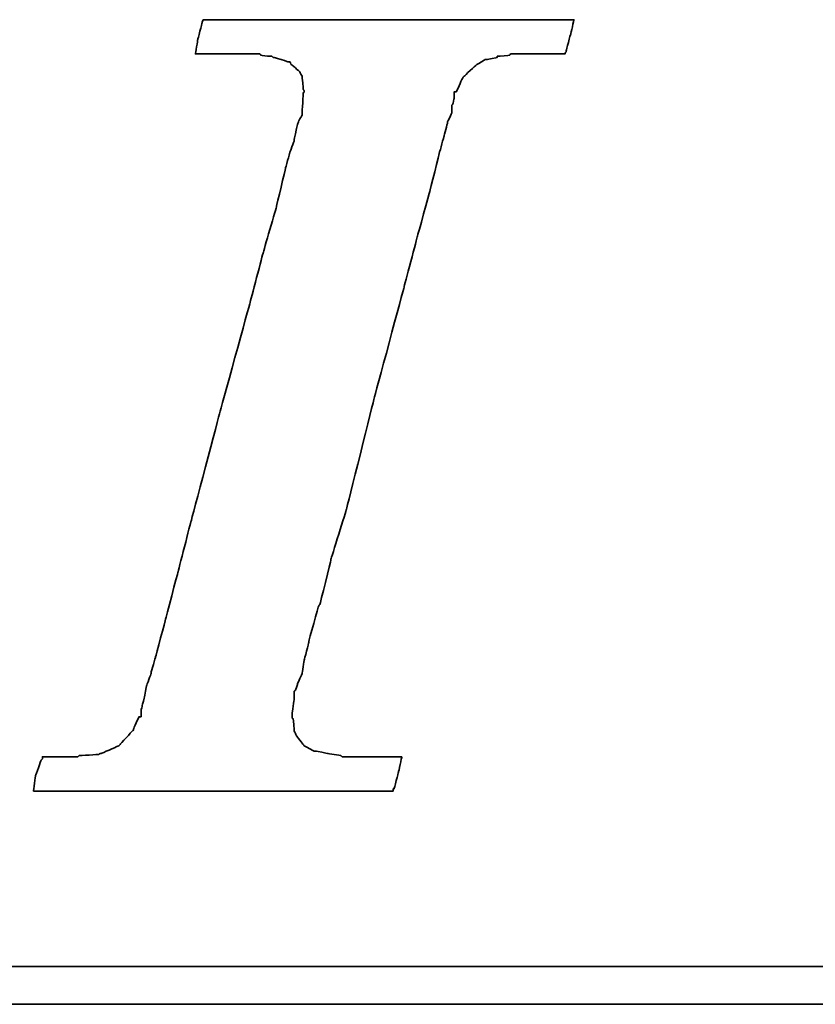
# Model space of a CAD drawing. Header units: millimetres. Extents: x 346 to 653, y 73 to 195.
# Tile 32 of 51: x 581.1 to 582.98, y 107.77 to 110.09. Entities that reach past the tile are written whole.
import ezdxf

# ---------------------------------------------------------------- set-up
doc = ezdxf.new("R2010")
doc.units = ezdxf.units.MM
doc.header["$LTSCALE"] = 0.15
doc.layers.add('DIM', color=4, linetype='CONTINUOUS')
doc.layers.add('layer 1', color=7, linetype='CONTINUOUS')

# ---------------------------------------------------------------- blocks, each defined once
blk = doc.blocks.new('TBI MOTION logo(完整正式版)')
at = {"layer": 'layer 1', "color": 22, "lineweight": 35}
for points, knots in [([(-40.59125, -7.94375), (-40.59125, -7.94375), (-40.97375, -7.94375), (-40.97375, -7.94375), (-40.97375, -7.94375), (-40.97375, -7.94375), (-41.38125, -7.94375), (-41.38125, -7.94375), (-41.38125, -7.94375), (-41.38125, -7.94375), (-41.54875, -7.94375), (-41.54875, -7.94375), (-41.54875, -7.94375), (-41.54875, -7.94375), (-41.59875, -7.94375), (-41.59875, -7.94375), (-41.59875, -7.94375), (-41.59875, -7.94375), (-41.88375, -7.94375), (-41.88375, -7.94375), (-41.88375, -7.94375), (-41.88375, -7.94375), (-41.90875, -7.91875), (-41.90875, -7.91875), (-41.90875, -7.91875), (-41.90875, -7.91875), (-42.19875, -7.87125), (-42.19875, -7.87125), (-42.19875, -7.87125), (-42.19875, -7.87125), (-42.43875, -7.82375), (-42.43875, -7.82375), (-42.43875, -7.82375), (-42.43875, -7.82375), (-42.45875, -7.82375), (-42.45875, -7.82375), (-42.45875, -7.82375), (-42.45875, -7.82375), (-42.48625, -7.82375), (-42.48625, -7.82375), (-42.48625, -7.82375), (-42.48625, -7.82375), (-42.67625, -7.72375), (-42.67625, -7.72375), (-42.67625, -7.72375), (-42.67625, -7.72375), (-42.70125, -7.70375), (-42.70125, -7.70375), (-42.70125, -7.70375), (-42.70125, -7.70375), (-42.72375, -7.67875), (-42.72375, -7.67875), (-42.72375, -7.67875), (-42.72375, -7.67875), (-42.86875, -7.48875), (-42.86875, -7.48875), (-42.86875, -7.48875), (-42.86875, -7.48875), (-42.89375, -7.43875), (-42.89375, -7.43875), (-42.89375, -7.43875), (-42.89375, -7.43875), (-42.91875, -7.38875), (-42.91875, -7.38875), (-42.91875, -7.38875), (-42.91875, -7.38875), (-42.93875, -7.12875), (-42.93875, -7.12875), (-42.93875, -7.12875), (-42.93875, -7.12875), (-42.96375, -7.10375), (-42.96375, -7.10375), (-42.96375, -7.10375), (-42.96375, -7.10375), (-42.96375, -7.05375), (-42.96375, -7.05375), (-42.96375, -7.05375), (-42.96375, -7.05375), (-42.96375, -7.00875), (-42.96375, -7.00875), (-42.96375, -7.00875), (-42.96375, -7.00875), (-42.91875, -6.69625), (-42.91875, -6.69625), (-42.91875, -6.69625), (-42.91875, -6.69625), (-42.91875, -6.62375), (-42.91875, -6.62375), (-42.91875, -6.62375), (-42.91875, -6.62375), (-42.91875, -6.59625), (-42.91875, -6.59625), (-42.91875, -6.59625), (-42.91875, -6.59625), (-42.91875, -6.57375), (-42.91875, -6.57375), (-42.91875, -6.57375), (-42.91875, -6.57375), (-42.91875, -6.52875), (-42.91875, -6.52875), (-42.91875, -6.52875), (-42.91875, -6.52875), (-42.89375, -6.50375), (-42.89375, -6.50375), (-42.89375, -6.50375), (-42.89375, -6.50375), (-42.84375, -6.38375), (-42.84375, -6.38375), (-42.84375, -6.38375), (-42.84375, -6.38375), (-42.84375, -6.35875), (-42.84375, -6.35875), (-42.84375, -6.35875), (-42.84375, -6.35875), (-42.74625, -6.14375), (-42.74625, -6.14375), (-42.74625, -6.14375), (-42.74625, -6.14375), (-42.70125, -5.85375), (-42.70125, -5.85375), (-42.70125, -5.85375), (-42.70125, -5.85375), (-42.60375, -5.47125), (-42.60375, -5.47125), (-42.60375, -5.47125), (-42.60375, -5.47125), (-42.60375, -5.44875), (-42.60375, -5.44875), (-42.60375, -5.44875), (-42.60375, -5.44875), (-42.38875, -4.67875), (-42.38875, -4.67875), (-42.38875, -4.67875), (-42.38875, -4.67875), (-42.36375, -4.65375), (-42.36375, -4.65375), (-42.36375, -4.65375), (-42.36375, -4.65375), (-42.12375, -3.69625), (-42.12375, -3.69625), (-42.12375, -3.69625), (-42.12375, -3.69625), (-42.12375, -3.67374), (-42.12375, -3.67374), (-42.12375, -3.67374), (-42.12375, -3.67374), (-41.78875, -2.59374), (-41.78875, -2.59374), (-41.78875, -2.59374), (-41.78875, -2.59374), (-41.18875, -0.19375), (-41.18875, -0.19375), (-41.18875, -0.19375), (-41.18875, -0.19375), (-40.54375, 2.20624), (-40.54375, 2.20624), (-40.54375, 2.20624), (-40.54375, 2.20624), (-40.25375, 3.30875), (-40.25375, 3.30875), (-40.25375, 3.30875), (-40.25375, 3.30875), (-39.98875, 4.27125), (-39.98875, 4.27125), (-39.98875, 4.27125), (-39.98875, 4.27125), (-39.77375, 5.13125), (-39.77375, 5.13125), (-39.77375, 5.13125), (-39.77375, 5.13125), (-39.67875, 5.47125), (-39.67875, 5.47125), (-39.67875, 5.47125), (-39.67875, 5.47125), (-39.60375, 5.75625), (-39.60375, 5.75625), (-39.60375, 5.75625), (-39.60375, 5.75625), (-39.60375, 5.78125), (-39.60375, 5.78125), (-39.60375, 5.78125), (-39.60375, 5.78125), (-39.50875, 5.97125), (-39.50875, 5.97125), (-39.50875, 5.97125), (-39.50875, 5.97125), (-39.50875, 6.13875), (-39.50875, 6.13875), (-39.50875, 6.13875), (-39.50875, 6.13875), (-39.48625, 6.16625), (-39.48625, 6.16625), (-39.48625, 6.16625), (-39.48625, 6.16625), (-39.46125, 6.28625), (-39.46125, 6.28625), (-39.46125, 6.28625), (-39.46125, 6.28625), (-39.46125, 6.42625), (-39.46125, 6.42625), (-39.46125, 6.42625), (-39.46125, 6.42625), (-39.41375, 6.42625), (-39.41375, 6.42625), (-39.41375, 6.42625), (-39.41375, 6.42625), (-39.29375, 6.69125), (-39.29375, 6.69125), (-39.29375, 6.69125), (-39.29375, 6.69125), (-39.26875, 6.74125), (-39.26875, 6.74125), (-39.26875, 6.74125), (-39.26875, 6.74125), (-39.24375, 6.76625), (-39.24375, 6.76625), (-39.24375, 6.76625), (-39.24375, 6.76625), (-38.98375, 7.00624), (-38.98375, 7.00624), (-38.98375, 7.00624), (-38.98375, 7.00624), (-38.95625, 7.02624), (-38.95625, 7.02624), (-38.95625, 7.02624), (-38.95625, 7.02624), (-38.78875, 7.12624), (-38.78875, 7.12624), (-38.78875, 7.12624), (-38.78875, 7.12624), (-38.76375, 7.12624), (-38.76375, 7.12624), (-38.76375, 7.12624), (-38.76375, 7.12624), (-38.74375, 7.12624), (-38.74375, 7.12624), (-38.74375, 7.12624), (-38.74375, 7.12624), (-38.52875, 7.17125), (-38.52875, 7.17125), (-38.52875, 7.17125), (-38.52875, 7.17125), (-38.52875, 7.19624), (-38.52875, 7.19624), (-38.52875, 7.19624), (-38.52875, 7.19624), (-38.50375, 7.19624), (-38.50375, 7.19624), (-38.50375, 7.19624), (-38.50375, 7.19624), (-38.26125, 7.21875), (-38.26125, 7.21875), (-38.26125, 7.21875), (-38.26125, 7.21875), (-38.23875, 7.24624), (-38.23875, 7.24624), (-38.23875, 7.24624), (-38.23875, 7.24624), (-38.21625, 7.24624), (-38.21625, 7.24624), (-38.21625, 7.24624), (-38.21625, 7.24624), (-38.18875, 7.24624), (-38.18875, 7.24624), (-38.18875, 7.24624), (-38.18875, 7.24624), (-37.90375, 7.24624), (-37.90375, 7.24624), (-37.90375, 7.24624), (-37.90375, 7.24624), (-37.85375, 7.24624), (-37.85375, 7.24624), (-37.85375, 7.24624), (-37.85375, 7.24624), (-37.75875, 7.24624), (-37.75875, 7.24624), (-37.75875, 7.24624), (-37.75875, 7.24624), (-37.42375, 7.24624), (-37.42375, 7.24624), (-37.42375, 7.24624), (-37.42375, 7.24624), (-37.08875, 7.24624), (-37.08875, 7.24624), (-37.08875, 7.24624), (-37.08875, 7.24624), (-37.06375, 7.24624), (-37.06375, 7.24624), (-37.06375, 7.24624), (-37.06375, 7.24624), (-37.06375, 7.26624), (-37.06375, 7.26624), (-37.06375, 7.26624), (-37.06375, 7.26624), (-37.03875, 7.29125), (-37.03875, 7.29125), (-37.03875, 7.29125), (-37.03875, 7.29125), (-37.03875, 7.31625), (-37.03875, 7.31625), (-37.03875, 7.31625), (-37.03875, 7.31625), (-36.94125, 7.67625), (-36.94125, 7.67625), (-36.94125, 7.67625), (-36.94125, 7.67625), (-36.86875, 7.98625), (-36.86875, 7.98625), (-36.86875, 7.98625), (-36.86875, 7.98625), (-36.98875, 7.98625), (-36.98875, 7.98625), (-36.98875, 7.98625), (-36.98875, 7.98625), (-37.42375, 7.98625), (-37.42375, 7.98625), (-37.42375, 7.98625), (-37.42375, 7.98625), (-37.94875, 7.98625), (-37.94875, 7.98625), (-37.94875, 7.98625), (-37.94875, 7.98625), (-38.57375, 7.98625), (-38.57375, 7.98625), (-38.57375, 7.98625), (-38.57375, 7.98625), (-39.29375, 7.98625), (-39.29375, 7.98625), (-39.29375, 7.98625), (-39.29375, 7.98625), (-40.82875, 7.98625), (-40.82875, 7.98625), (-40.82875, 7.98625), (-40.82875, 7.98625), (-42.36375, 7.98625), (-42.36375, 7.98625), (-42.36375, 7.98625), (-42.36375, 7.98625), (-43.08375, 7.98625), (-43.08375, 7.98625), (-43.08375, 7.98625), (-43.08375, 7.98625), (-43.70875, 7.98625), (-43.70875, 7.98625), (-43.70875, 7.98625), (-43.70875, 7.98625), (-44.23375, 7.98625), (-44.23375, 7.98625), (-44.23375, 7.98625), (-44.23375, 7.98625), (-44.66875, 7.98625), (-44.66875, 7.98625), (-44.66875, 7.98625), (-44.66875, 7.98625), (-44.88375, 7.98625), (-44.88375, 7.98625), (-44.88375, 7.98625), (-44.88375, 7.98625), (-44.90875, 7.94125), (-44.90875, 7.94125), (-44.90875, 7.94125), (-44.90875, 7.94125), (-44.90875, 7.91625), (-44.90875, 7.91625), (-44.90875, 7.91625), (-44.90875, 7.91625), (-45.00375, 7.55625), (-45.00375, 7.55625), (-45.00375, 7.55625), (-45.00375, 7.55625), (-45.05375, 7.24624), (-45.05375, 7.24624), (-45.05375, 7.24624), (-45.05375, 7.24624), (-44.61875, 7.24624), (-44.61875, 7.24624), (-44.61875, 7.24624), (-44.61875, 7.24624), (-44.11375, 7.24624), (-44.11375, 7.24624), (-44.11375, 7.24624), (-44.11375, 7.24624), (-43.99375, 7.24624), (-43.99375, 7.24624), (-43.99375, 7.24624), (-43.99375, 7.24624), (-43.94625, 7.24624), (-43.94625, 7.24624), (-43.94625, 7.24624), (-43.94625, 7.24624), (-43.92374, 7.24624), (-43.92374, 7.24624), (-43.92374, 7.24624), (-43.92374, 7.24624), (-43.65875, 7.24624), (-43.65875, 7.24624), (-43.65875, 7.24624), (-43.65875, 7.24624), (-43.63875, 7.21875), (-43.63875, 7.21875), (-43.63875, 7.21875), (-43.63875, 7.21875), (-43.46875, 7.19624), (-43.46875, 7.19624), (-43.46875, 7.19624), (-43.46875, 7.19624), (-43.39875, 7.19624), (-43.39875, 7.19624), (-43.39875, 7.19624), (-43.39875, 7.19624), (-43.37125, 7.17125), (-43.37125, 7.17125), (-43.37125, 7.17125), (-43.37125, 7.17125), (-43.34875, 7.17125), (-43.34875, 7.17125), (-43.34875, 7.17125), (-43.34875, 7.17125), (-43.20375, 7.12624), (-43.20375, 7.12624), (-43.20375, 7.12624), (-43.20375, 7.12624), (-43.05875, 7.07624), (-43.05875, 7.07624), (-43.05875, 7.07624), (-43.05875, 7.07624), (-43.01375, 7.07624), (-43.01375, 7.07624), (-43.01375, 7.07624), (-43.01375, 7.07624), (-42.98875, 7.02624), (-42.98875, 7.02624), (-42.98875, 7.02624), (-42.98875, 7.02624), (-42.79875, 6.86125), (-42.79875, 6.86125), (-42.79875, 6.86125), (-42.79875, 6.86125), (-42.77375, 6.81125), (-42.77375, 6.81125), (-42.77375, 6.81125), (-42.77375, 6.81125), (-42.74625, 6.76625), (-42.74625, 6.76625), (-42.74625, 6.76625), (-42.74625, 6.76625), (-42.72375, 6.47625), (-42.72375, 6.47625), (-42.72375, 6.47625), (-42.72375, 6.47625), (-42.70125, 6.45124), (-42.70125, 6.45124), (-42.70125, 6.45124), (-42.70125, 6.45124), (-42.70125, 6.42625), (-42.70125, 6.42625), (-42.70125, 6.42625), (-42.70125, 6.42625), (-42.72375, 6.40625), (-42.72375, 6.40625), (-42.72375, 6.40625), (-42.72375, 6.40625), (-42.74625, 5.97125), (-42.74625, 5.97125), (-42.74625, 5.97125), (-42.74625, 5.97125), (-42.74625, 5.94625), (-42.74625, 5.94625), (-42.74625, 5.94625), (-42.74625, 5.94625), (-42.74625, 5.92625), (-42.74625, 5.92625), (-42.74625, 5.92625), (-42.74625, 5.92625), (-42.77375, 5.87625), (-42.77375, 5.87625), (-42.77375, 5.87625), (-42.77375, 5.87625), (-42.81875, 5.80625), (-42.81875, 5.80625), (-42.81875, 5.80625), (-42.81875, 5.80625), (-42.86875, 5.63625), (-42.86875, 5.63625), (-42.86875, 5.63625), (-42.86875, 5.63625), (-42.91875, 5.39625), (-42.91875, 5.39625), (-42.91875, 5.39625), (-42.91875, 5.39625), (-42.91875, 5.37124), (-42.91875, 5.37124), (-42.91875, 5.37124), (-42.91875, 5.37124), (-43.01375, 5.10874), (-43.01375, 5.10874), (-43.01375, 5.10874), (-43.01375, 5.10874), (-43.10875, 4.77124), (-43.10875, 4.77124), (-43.10875, 4.77124), (-43.10875, 4.77124), (-43.29875, 3.95625), (-43.29875, 3.95625), (-43.29875, 3.95625), (-43.29875, 3.95625), (-43.58875, 2.95125), (-43.58875, 2.95125), (-43.58875, 2.95125), (-43.58875, 2.95125), (-43.87375, 1.87125), (-43.87375, 1.87125), (-43.87375, 1.87125), (-43.87375, 1.87125), (-44.52625, -0.50374), (-44.52625, -0.50374), (-44.52625, -0.50374), (-44.52625, -0.50374), (-45.14875, -2.85375), (-45.14875, -2.85375), (-45.14875, -2.85375), (-45.14875, -2.85375), (-45.43375, -3.95875), (-45.43375, -3.95875), (-45.43375, -3.95875), (-45.43375, -3.95875), (-45.69875, -4.96875), (-45.69875, -4.96875), (-45.69875, -4.96875), (-45.69875, -4.96875), (-45.91375, -5.78375), (-45.91375, -5.78375), (-45.91375, -5.78375), (-45.91375, -5.78375), (-46.01375, -6.11875), (-46.01375, -6.11875), (-46.01375, -6.11875), (-46.01375, -6.11875), (-46.01375, -6.14375), (-46.01375, -6.14375), (-46.01375, -6.14375), (-46.01375, -6.14375), (-46.10875, -6.40875), (-46.10875, -6.40875), (-46.10875, -6.40875), (-46.10875, -6.40875), (-46.15375, -6.64875), (-46.15375, -6.64875), (-46.15375, -6.64875), (-46.15375, -6.64875), (-46.20375, -6.83875), (-46.20375, -6.83875), (-46.20375, -6.83875), (-46.20375, -6.83875), (-46.22875, -6.93375), (-46.22875, -6.93375), (-46.22875, -6.93375), (-46.22875, -6.93375), (-46.22875, -7.07875), (-46.22875, -7.07875), (-46.22875, -7.07875), (-46.22875, -7.07875), (-46.27375, -7.07875), (-46.27375, -7.07875), (-46.27375, -7.07875), (-46.27375, -7.07875), (-46.39375, -7.34375), (-46.39375, -7.34375), (-46.39375, -7.34375), (-46.39375, -7.34375), (-46.39375, -7.36875), (-46.39375, -7.36875), (-46.39375, -7.36875), (-46.39375, -7.36875), (-46.42125, -7.38875), (-46.42125, -7.38875), (-46.42125, -7.38875), (-46.42125, -7.38875), (-46.68375, -7.67875), (-46.68375, -7.67875), (-46.68375, -7.67875), (-46.68375, -7.67875), (-46.70875, -7.70375), (-46.70875, -7.70375), (-46.70875, -7.70375), (-46.70875, -7.70375), (-46.75375, -7.72375), (-46.75375, -7.72375), (-46.75375, -7.72375), (-46.75375, -7.72375), (-47.08875, -7.87125), (-47.08875, -7.87125), (-47.08875, -7.87125), (-47.08875, -7.87125), (-47.11625, -7.87125), (-47.11625, -7.87125), (-47.11625, -7.87125), (-47.11625, -7.87125), (-47.13875, -7.89375), (-47.13875, -7.89375), (-47.13875, -7.89375), (-47.13875, -7.89375), (-47.56875, -7.91875), (-47.56875, -7.91875), (-47.56875, -7.91875), (-47.56875, -7.91875), (-47.59625, -7.94375), (-47.59625, -7.94375), (-47.59625, -7.94375), (-47.59625, -7.94375), (-47.64375, -7.94375), (-47.64375, -7.94375), (-47.64375, -7.94375), (-47.64375, -7.94375), (-47.73625, -7.94375), (-47.73625, -7.94375), (-47.73625, -7.94375), (-47.73625, -7.94375), (-48.07375, -7.94375), (-48.07375, -7.94375), (-48.07375, -7.94375), (-48.07375, -7.94375), (-48.36125, -7.94375), (-48.36125, -7.94375), (-48.36125, -7.94375), (-48.36125, -7.94375), (-48.36125, -7.96625), (-48.36125, -7.96625), (-48.36125, -7.96625), (-48.36125, -7.96625), (-48.36125, -7.99125), (-48.36125, -7.99125), (-48.36125, -7.99125), (-48.36125, -7.99125), (-48.38875, -8.01375), (-48.38875, -8.01375), (-48.38875, -8.01375), (-48.38875, -8.01375), (-48.50875, -8.34875), (-48.50875, -8.34875), (-48.50875, -8.34875), (-48.50875, -8.34875), (-48.55375, -8.68625), (-48.55375, -8.68625), (-48.55375, -8.68625), (-48.55375, -8.68625), (-48.45875, -8.68625), (-48.45875, -8.68625), (-48.45875, -8.68625), (-48.45875, -8.68625), (-48.07375, -8.68625), (-48.07375, -8.68625), (-48.07375, -8.68625), (-48.07375, -8.68625), (-47.52375, -8.68625), (-47.52375, -8.68625), (-47.52375, -8.68625), (-47.52375, -8.68625), (-46.92375, -8.68625), (-46.92375, -8.68625), (-46.92375, -8.68625), (-46.92375, -8.68625), (-46.25375, -8.68625), (-46.25375, -8.68625), (-46.25375, -8.68625), (-46.25375, -8.68625), (-46.20375, -8.68625), (-46.20375, -8.68625), (-46.20375, -8.68625), (-46.20375, -8.68625), (-44.71375, -8.68625), (-44.71375, -8.68625), (-44.71375, -8.68625), (-44.71375, -8.68625), (-43.22875, -8.68625), (-43.22875, -8.68625), (-43.22875, -8.68625), (-43.22875, -8.68625), (-42.55875, -8.68625), (-42.55875, -8.68625), (-42.55875, -8.68625), (-42.55875, -8.68625), (-42.50875, -8.68625), (-42.50875, -8.68625), (-42.50875, -8.68625), (-42.50875, -8.68625), (-41.93375, -8.68625), (-41.93375, -8.68625), (-41.93375, -8.68625), (-41.93375, -8.68625), (-41.38125, -8.68625), (-41.38125, -8.68625), (-41.38125, -8.68625), (-41.38125, -8.68625), (-40.97375, -8.68625), (-40.97375, -8.68625), (-40.97375, -8.68625), (-40.97375, -8.68625), (-40.78125, -8.68625), (-40.78125, -8.68625), (-40.78125, -8.68625), (-40.78125, -8.68625), (-40.78125, -8.63875), (-40.78125, -8.63875), (-40.78125, -8.63875), (-40.78125, -8.63875), (-40.75875, -8.63875), (-40.75875, -8.63875), (-40.75875, -8.63875), (-40.75875, -8.63875), (-40.66375, -8.27875), (-40.66375, -8.27875), (-40.66375, -8.27875), (-40.66375, -8.27875), (-40.59125, -7.94375), (-40.59125, -7.94375)], [0, 0, 0, 0, 0.00558659, 0.00558659, 0.00558659, 0.0055866, 0.01117318, 0.01117318, 0.01117318, 0.01117319, 0.01675978, 0.01675978, 0.01675978, 0.01675979, 0.02234637, 0.02234637, 0.02234637, 0.02234638, 0.02793296, 0.02793296, 0.02793296, 0.02793297, 0.03351955, 0.03351955, 0.03351955, 0.03351956, 0.03910615, 0.03910615, 0.03910615, 0.03910616, 0.04469274, 0.04469274, 0.04469274, 0.04469275, 0.05027933, 0.05027933, 0.05027933, 0.05027934, 0.05586592, 0.05586592, 0.05586592, 0.05586593, 0.06145251, 0.06145251, 0.06145251, 0.06145252, 0.06703911, 0.06703911, 0.06703911, 0.06703912, 0.0726257, 0.0726257, 0.0726257, 0.07262571, 0.07821229, 0.07821229, 0.07821229, 0.0782123, 0.08379888, 0.08379888, 0.08379888, 0.08379889, 0.08938547, 0.08938547, 0.08938547, 0.08938548, 0.09497207, 0.09497207, 0.09497207, 0.09497208, 0.10055866, 0.10055866, 0.10055866, 0.10055867, 0.10614525, 0.10614525, 0.10614525, 0.10614526, 0.11173184, 0.11173184, 0.11173184, 0.11173185, 0.11731844, 0.11731844, 0.11731844, 0.11731845, 0.12290503, 0.12290503, 0.12290503, 0.12290504, 0.12849162, 0.12849162, 0.12849162, 0.12849163, 0.13407821, 0.13407821, 0.13407821, 0.13407822, 0.1396648, 0.1396648, 0.1396648, 0.13966481, 0.1452514, 0.1452514, 0.1452514, 0.14525141, 0.15083799, 0.15083799, 0.15083799, 0.150838, 0.15642458, 0.15642458, 0.15642458, 0.15642459, 0.16201117, 0.16201117, 0.16201117, 0.16201118, 0.16759777, 0.16759777, 0.16759777, 0.16759778, 0.17318436, 0.17318436, 0.17318436, 0.17318437, 0.17877095, 0.17877095, 0.17877095, 0.17877096, 0.18435754, 0.18435754, 0.18435754, 0.18435755, 0.18994413, 0.18994413, 0.18994413, 0.18994414, 0.19553073, 0.19553073, 0.19553073, 0.19553074, 0.20111732, 0.20111732, 0.20111732, 0.20111733, 0.20670391, 0.20670391, 0.20670391, 0.20670392, 0.2122905, 0.2122905, 0.2122905, 0.21229051, 0.21787709, 0.21787709, 0.21787709, 0.2178771, 0.22346369, 0.22346369, 0.22346369, 0.2234637, 0.22905028, 0.22905028, 0.22905028, 0.22905029, 0.23463687, 0.23463687, 0.23463687, 0.23463688, 0.24022346, 0.24022346, 0.24022346, 0.24022347, 0.24581006, 0.24581006, 0.24581006, 0.24581007, 0.25139665, 0.25139665, 0.25139665, 0.25139666, 0.25698324, 0.25698324, 0.25698324, 0.25698325, 0.26256983, 0.26256983, 0.26256983, 0.26256984, 0.26815642, 0.26815642, 0.26815642, 0.26815643, 0.27374302, 0.27374302, 0.27374302, 0.27374303, 0.27932961, 0.27932961, 0.27932961, 0.27932962, 0.2849162, 0.2849162, 0.2849162, 0.28491621, 0.29050279, 0.29050279, 0.29050279, 0.2905028, 0.29608939, 0.29608939, 0.29608939, 0.2960894, 0.30167598, 0.30167598, 0.30167598, 0.30167599, 0.30726257, 0.30726257, 0.30726257, 0.30726258, 0.31284916, 0.31284916, 0.31284916, 0.31284917, 0.31843575, 0.31843575, 0.31843575, 0.31843576, 0.32402235, 0.32402235, 0.32402235, 0.32402236, 0.32960894, 0.32960894, 0.32960894, 0.32960895, 0.33519553, 0.33519553, 0.33519553, 0.33519554, 0.34078212, 0.34078212, 0.34078212, 0.34078213, 0.34636872, 0.34636872, 0.34636872, 0.34636873, 0.35195531, 0.35195531, 0.35195531, 0.35195532, 0.3575419, 0.3575419, 0.3575419, 0.35754191, 0.36312849, 0.36312849, 0.36312849, 0.3631285, 0.36871508, 0.36871508, 0.36871508, 0.36871509, 0.37430168, 0.37430168, 0.37430168, 0.37430169, 0.37988827, 0.37988827, 0.37988827, 0.37988828, 0.38547486, 0.38547486, 0.38547486, 0.38547487, 0.39106145, 0.39106145, 0.39106145, 0.39106146, 0.39664804, 0.39664804, 0.39664804, 0.39664805, 0.40223464, 0.40223464, 0.40223464, 0.40223465, 0.40782123, 0.40782123, 0.40782123, 0.40782124, 0.41340782, 0.41340782, 0.41340782, 0.41340783, 0.41899441, 0.41899441, 0.41899441, 0.41899442, 0.42458101, 0.42458101, 0.42458101, 0.42458102, 0.4301676, 0.4301676, 0.4301676, 0.43016761, 0.43575419, 0.43575419, 0.43575419, 0.4357542, 0.44134078, 0.44134078, 0.44134078, 0.44134079, 0.44692737, 0.44692737, 0.44692737, 0.44692738, 0.45251397, 0.45251397, 0.45251397, 0.45251398, 0.45810056, 0.45810056, 0.45810056, 0.45810057, 0.46368715, 0.46368715, 0.46368715, 0.46368716, 0.46927374, 0.46927374, 0.46927374, 0.46927375, 0.47486034, 0.47486034, 0.47486034, 0.47486035, 0.48044693, 0.48044693, 0.48044693, 0.48044694, 0.48603352, 0.48603352, 0.48603352, 0.48603353, 0.49162011, 0.49162011, 0.49162011, 0.49162012, 0.4972067, 0.4972067, 0.4972067, 0.49720671, 0.5027933, 0.5027933, 0.5027933, 0.50279331, 0.50837989, 0.50837989, 0.50837989, 0.5083799, 0.51396648, 0.51396648, 0.51396648, 0.51396649, 0.51955307, 0.51955307, 0.51955307, 0.51955308, 0.52513966, 0.52513966, 0.52513966, 0.52513967, 0.53072626, 0.53072626, 0.53072626, 0.53072627, 0.53631285, 0.53631285, 0.53631285, 0.53631286, 0.54189944, 0.54189944, 0.54189944, 0.54189945, 0.54748603, 0.54748603, 0.54748603, 0.54748604, 0.55307263, 0.55307263, 0.55307263, 0.55307264, 0.55865922, 0.55865922, 0.55865922, 0.55865923, 0.56424581, 0.56424581, 0.56424581, 0.56424582, 0.5698324, 0.5698324, 0.5698324, 0.56983241, 0.57541899, 0.57541899, 0.57541899, 0.575419, 0.58100559, 0.58100559, 0.58100559, 0.5810056, 0.58659218, 0.58659218, 0.58659218, 0.58659219, 0.59217877, 0.59217877, 0.59217877, 0.59217878, 0.59776536, 0.59776536, 0.59776536, 0.59776537, 0.60335196, 0.60335196, 0.60335196, 0.60335197, 0.60893855, 0.60893855, 0.60893855, 0.60893856, 0.61452514, 0.61452514, 0.61452514, 0.61452515, 0.62011173, 0.62011173, 0.62011173, 0.62011174, 0.62569832, 0.62569832, 0.62569832, 0.62569833, 0.63128492, 0.63128492, 0.63128492, 0.63128493, 0.63687151, 0.63687151, 0.63687151, 0.63687152, 0.6424581, 0.6424581, 0.6424581, 0.64245811, 0.64804469, 0.64804469, 0.64804469, 0.6480447, 0.65363128, 0.65363128, 0.65363128, 0.65363129, 0.65921788, 0.65921788, 0.65921788, 0.65921789, 0.66480447, 0.66480447, 0.66480447, 0.66480448, 0.67039106, 0.67039106, 0.67039106, 0.67039107, 0.67597765, 0.67597765, 0.67597765, 0.67597766, 0.68156425, 0.68156425, 0.68156425, 0.68156426, 0.68715084, 0.68715084, 0.68715084, 0.68715085, 0.69273743, 0.69273743, 0.69273743, 0.69273744, 0.69832402, 0.69832402, 0.69832402, 0.69832403, 0.70391061, 0.70391061, 0.70391061, 0.70391062, 0.70949721, 0.70949721, 0.70949721, 0.70949722, 0.7150838, 0.7150838, 0.7150838, 0.71508381, 0.72067039, 0.72067039, 0.72067039, 0.7206704, 0.72625698, 0.72625698, 0.72625698, 0.72625699, 0.73184358, 0.73184358, 0.73184358, 0.73184359, 0.73743017, 0.73743017, 0.73743017, 0.73743018, 0.74301676, 0.74301676, 0.74301676, 0.74301677, 0.74860335, 0.74860335, 0.74860335, 0.74860336, 0.75418994, 0.75418994, 0.75418994, 0.75418995, 0.75977654, 0.75977654, 0.75977654, 0.75977655, 0.76536313, 0.76536313, 0.76536313, 0.76536314, 0.77094972, 0.77094972, 0.77094972, 0.77094973, 0.77653631, 0.77653631, 0.77653631, 0.77653632, 0.78212291, 0.78212291, 0.78212291, 0.78212292, 0.7877095, 0.7877095, 0.7877095, 0.78770951, 0.79329609, 0.79329609, 0.79329609, 0.7932961, 0.79888268, 0.79888268, 0.79888268, 0.79888269, 0.80446927, 0.80446927, 0.80446927, 0.80446928, 0.81005587, 0.81005587, 0.81005587, 0.81005588, 0.81564246, 0.81564246, 0.81564246, 0.81564247, 0.82122905, 0.82122905, 0.82122905, 0.82122906, 0.82681564, 0.82681564, 0.82681564, 0.82681565, 0.83240223, 0.83240223, 0.83240223, 0.83240224, 0.83798883, 0.83798883, 0.83798883, 0.83798884, 0.84357542, 0.84357542, 0.84357542, 0.84357543, 0.84916201, 0.84916201, 0.84916201, 0.84916202, 0.8547486, 0.8547486, 0.8547486, 0.85474861, 0.8603352, 0.8603352, 0.8603352, 0.86033521, 0.86592179, 0.86592179, 0.86592179, 0.8659218, 0.87150838, 0.87150838, 0.87150838, 0.87150839, 0.87709497, 0.87709497, 0.87709497, 0.87709498, 0.88268156, 0.88268156, 0.88268156, 0.88268157, 0.88826816, 0.88826816, 0.88826816, 0.88826817, 0.89385475, 0.89385475, 0.89385475, 0.89385476, 0.89944134, 0.89944134, 0.89944134, 0.89944135, 0.90502793, 0.90502793, 0.90502793, 0.90502794, 0.91061453, 0.91061453, 0.91061453, 0.91061454, 0.91620112, 0.91620112, 0.91620112, 0.91620113, 0.92178771, 0.92178771, 0.92178771, 0.92178772, 0.9273743, 0.9273743, 0.9273743, 0.92737431, 0.93296089, 0.93296089, 0.93296089, 0.9329609, 0.93854749, 0.93854749, 0.93854749, 0.9385475, 0.94413408, 0.94413408, 0.94413408, 0.94413409, 0.94972067, 0.94972067, 0.94972067, 0.94972068, 0.95530726, 0.95530726, 0.95530726, 0.95530727, 0.96089385, 0.96089385, 0.96089385, 0.96089386, 0.96648045, 0.96648045, 0.96648045, 0.96648046, 0.97206704, 0.97206704, 0.97206704, 0.97206705, 0.97765363, 0.97765363, 0.97765363, 0.97765364, 0.98324022, 0.98324022, 0.98324022, 0.98324023, 0.98882682, 0.98882682, 0.98882682, 0.98882683, 0.99441341, 0.99441341, 0.99441341, 0.99441342, 1, 1, 1, 1]), ([(75.90875, -9.47875), (75.90875, -9.47875), (75.90875, -12.28625), (75.90875, -12.28625), (75.90875, -12.28625), (75.90875, -12.28625), (75.90875, -12.47875), (75.90875, -12.47875), (75.90875, -12.47875), (75.90875, -12.47875), (75.71625, -12.47875), (75.71625, -12.47875), (75.71625, -12.47875), (75.71625, -12.47875), (-88.32875, -12.47875), (-88.32875, -12.47875), (-88.32875, -12.47875), (-88.32875, -12.47875), (-88.32875, -13.29375), (-88.32875, -13.29375), (-88.32875, -13.29375), (-88.32875, -13.29375), (82.89125, -13.29375), (82.89125, -13.29375), (82.89125, -13.29375), (82.89125, -13.29375), (75.90875, -9.47875), (75.90875, -9.47875)], [0, 0, 0, 0, 0.14285714, 0.14285714, 0.14285714, 0.14285715, 0.28571429, 0.28571429, 0.28571429, 0.2857143, 0.42857143, 0.42857143, 0.42857143, 0.42857144, 0.57142857, 0.57142857, 0.57142857, 0.57142858, 0.71428571, 0.71428571, 0.71428571, 0.71428572, 0.85714286, 0.85714286, 0.85714286, 0.85714287, 1, 1, 1, 1])]:
    blk.add_open_spline(points, degree=3, knots=knots, dxfattribs=at)

msp = doc.modelspace()

# ---------------------------------------------------------------- block references
at = {"layer": 'DIM', "color": 7, "xscale": 0.1094605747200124, "yscale": 0.1094605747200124, "zscale": 0.1094605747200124}
msp.add_blockref('TBI MOTION logo(完整正式版)', (586.4427, 109.2202), dxfattribs=at)

doc.saveas('drawing.dxf')
